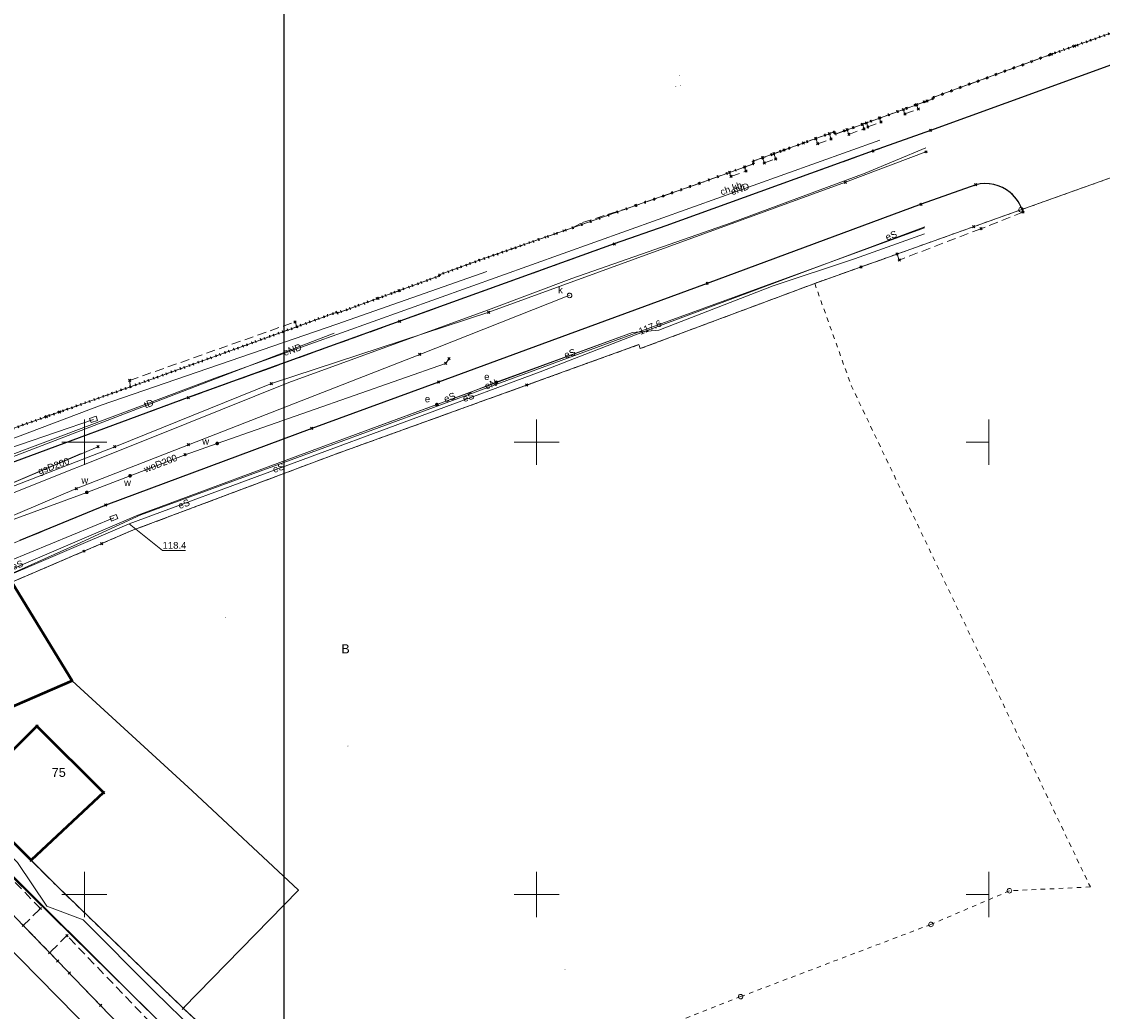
# Model space of a CAD drawing. Extents: x 6472695 to 6473494, y 5822279 to 5823456.
# Tile 43 of 51: x 6473093 to 6473213, y 5822637 to 5822746. Entities that reach past the tile are written whole.
import ezdxf
from ezdxf.enums import TextEntityAlignment as Align

# ---------------------------------------------------------------- set-up
doc = ezdxf.new("R2010")
doc.units = 0
for name, pattern in [('KROPK2', [1, 0.05, -0.95]), ('PRZER1-1', [1, 0.5, -0.5]), ('PRZER2-1', [1.5, 1, -0.5]), ('PRZER3-1', [2, 1.5, -0.5])]:
    doc.linetypes.add(name, pattern=pattern)
doc.layers.get('0').update_dxf_attribs({"linetype": 'CONTINUOUS'})
for name, color, linetype, lineweight in [('EGBU', 7, 'CONTINUOUS', 50), ('EGDE', 7, 'CONTINUOUS', 18), ('EGDE_O', 7, 'CONTINUOUS', 18), ('EGPG', 7, 'CONTINUOUS', 18), ('GESJAE', 7, 'CONTINUOUS', 50), ('GSPPRB', 7, 'CONTINUOUS', 18), ('GUPPRZ_O', 7, 'CONTINUOUS', 18), ('OTKC', 7, 'CONTINUOUS', 18), ('OTKC_O', 7, 'CONTINUOUS', 18), ('OTKJ', 7, 'CONTINUOUS', 18), ('OTKK', 7, 'CONTINUOUS', 25), ('Ramka sekcyjna', 7, 'CONTINUOUS', 18), ('SUPW', 7, 'CONTINUOUS', 18), ('SUPW_O', 7, 'CONTINUOUS', 18)]:
    doc.layers.add(name, color=color, linetype=linetype, lineweight=lineweight)
for name, color, linetype, lineweight, true_color in [('EGUG', 7, 'CONTINUOUS', 18, 0x008000), ('EGUG_O', 7, 'CONTINUOUS', 18, 0x008000), ('SUEP', 1, 'CONTINUOUS', 18, 0xff0000), ('SUEP_O', 1, 'CONTINUOUS', 18, 0xff0000), ('SUEU', 1, 'CONTINUOUS', 18, 0xff0000), ('SUEU_O', 1, 'CONTINUOUS', 18, 0xff0000), ('SUGP', 7, 'CONTINUOUS', 18, 0xbfbf00), ('SUGP_O', 7, 'CONTINUOUS', 18, 0xbfbf00), ('SUKP', 7, 'CONTINUOUS', 18, 0x803300), ('SUTP', 7, 'CONTINUOUS', 18, 0xff9100), ('SUTP_O', 7, 'CONTINUOUS', 18, 0xff9100), ('SUWP', 5, 'CONTINUOUS', 18, 0x0000ff), ('SUWP_O', 5, 'CONTINUOUS', 18, 0x0000ff), ('SUWW', 5, 'CONTINUOUS', 18, 0x0000ff), ('SUWW_O', 5, 'CONTINUOUS', 18, 0x0000ff)]:
    doc.layers.add(name, color=color, linetype=linetype, lineweight=lineweight, true_color=true_color)
doc.styles.add('Arial', font='Arial')

# ---------------------------------------------------------------- blocks, each defined once
blk = doc.blocks.new('D_GSPPRB0')
at = {"color": 0, "lineweight": 18}
for points in [[(-0.12726, -0.12726), (0.12726, 0.12726)], [(-0.12726, 0.12726), (0.12726, -0.12726)]]:
    blk.add_lwpolyline(points, dxfattribs=at)
blk = doc.blocks.new('D_GEPPGD1_2')
blk.add_hatch(color=0).paths.add_polyline_path([(0, -0.045), (0.013906, -0.042798), (0.02645, -0.036406), (0.036406, -0.02645), (0.042798, -0.013906), (0.045, 0), (0.042798, 0.013906), (0.036406, 0.02645), (0.02645, 0.036406), (0.013906, 0.042798), (0, 0.045), (-0.013906, 0.042798), (-0.02645, 0.036406), (-0.036406, 0.02645), (-0.042798, 0.013906), (-0.045, 0), (-0.042798, -0.013906), (-0.036406, -0.02645), (-0.02645, -0.036406), (-0.013906, -0.042798)])
blk = doc.blocks.new('D_GUPWZA1')
blk.add_hatch(color=0).paths.add_polyline_path([(-0.2, 0), (-0.193185, -0.051764), (-0.173205, -0.1), (-0.141421, -0.141421), (-0.1, -0.173205), (-0.051764, -0.193185), (0, -0.2), (0.051764, -0.193185), (0.1, -0.173205), (0.141421, -0.141421), (0.173205, -0.1), (0.193185, -0.051764), (0.2, 0), (0.193185, 0.051764), (0.173205, 0.1), (0.141421, 0.141421), (0.1, 0.173205), (0.051764, 0.193185), (0, 0.2), (-0.051764, 0.193185), (-0.1, 0.173205), (-0.141421, 0.141421), (-0.173205, 0.1), (-0.193185, 0.051764)])
blk = doc.blocks.new('D_GUPIWZ1_3')
at = {"color": 0}
blk.add_lwpolyline([(0.375, -0.25), (-0.375, -0.25), (-0.375, 0.25), (0.375, 0.25)], close=True, dxfattribs=at)
blk = doc.blocks.new('D_GEPPGD1_1')
at = {"color": 0}
blk.add_lwpolyline([(0, 0.25), (0.077254, 0.237764), (0.146946, 0.202254), (0.202254, 0.146946), (0.237764, 0.077254), (0.25, 0), (0.237764, -0.077254), (0.202254, -0.146946), (0.146946, -0.202254), (0.077254, -0.237764), (0, -0.25), (-0.077254, -0.237764), (-0.146946, -0.202254), (-0.202254, -0.146946), (-0.237764, -0.077254), (-0.25, 0), (-0.237764, 0.077254), (-0.202254, 0.146946), (-0.146946, 0.202254), (-0.077254, 0.237764)], close=True, dxfattribs=at)
blk = doc.blocks.new('D_GUPIWZ1_1')
at = {"color": 0}
blk.add_lwpolyline([(0, 0.25), (0.064705, 0.241481), (0.125, 0.216506), (0.176777, 0.176777), (0.216506, 0.125), (0.241481, 0.064705), (0.25, 0), (0.241481, -0.064705), (0.216506, -0.125), (0.176777, -0.176777), (0.125, -0.216506), (0.064705, -0.241481), (0, -0.25), (-0.064705, -0.241481), (-0.125, -0.216506), (-0.176777, -0.176777), (-0.216506, -0.125), (-0.241481, -0.064705), (-0.25, 0), (-0.241481, 0.064705), (-0.216506, 0.125), (-0.176777, 0.176777), (-0.125, 0.216506), (-0.064705, 0.241481)], close=True, dxfattribs=at)
blk = doc.blocks.new('D_GUPEUT1')
blk.add_hatch(color=0).paths.add_polyline_path([(-0.2, 0), (-0.193185, -0.051764), (-0.173205, -0.1), (-0.141421, -0.141421), (-0.1, -0.173205), (-0.051764, -0.193185), (0, -0.2), (0.051764, -0.193185), (0.1, -0.173205), (0.141421, -0.141421), (0.173205, -0.1), (0.193185, -0.051764), (0.2, 0), (0.193185, 0.051764), (0.173205, 0.1), (0.141421, 0.141421), (0.1, 0.173205), (0.051764, 0.193185), (0, 0.2), (-0.051764, 0.193185), (-0.1, 0.173205), (-0.141421, 0.141421), (-0.173205, 0.1), (-0.193185, 0.051764)])

msp = doc.modelspace()

# ---------------------------------------------------------------- linework, layer by layer
at = {"color": 255}
msp.add_lwpolyline([(6472822.06, 5822771.79), (6473122.06, 5822771.79), (6473122.06, 5822561.79), (6472822.06, 5822561.79)], close=True, dxfattribs=at)
at = {"layer": 'EGBU', "linetype": 'Continuous', "lineweight": 50}
msp.add_lwpolyline([(6473091.99, 5822684.53), (6473098.66, 5822673.63), (6473086.97, 5822668.57), (6473088.95, 5822666.48), (6473090.18, 5822667.83), (6473092.16, 5822666.02), (6473094.75, 5822668.61), (6473102.13, 5822661.26), (6473094.12, 5822653.77), (6473074.09, 5822673.89), (6473074.63, 5822677.02)], close=True, dxfattribs=at)
at = {"layer": 'EGDE', "linetype": 'Continuous', "lineweight": 18}
for points in [[(6473085.72, 5822699.25), (6473105.09, 5822706.12), (6473123.49, 5822712.77), (6473127.91, 5822714.38), (6473127.96, 5822714.27), (6473139.26, 5822718.38), (6473139.22, 5822718.49), (6473143.66, 5822720.11), (6473150.21, 5822722.4), (6473153.97, 5822723.71), (6473160.94, 5822726.15), (6473168.03, 5822728.63), (6473174, 5822730.79), (6473173.91, 5822731.05), (6473182.93, 5822734.32), (6473183.02, 5822734.06), (6473188.92, 5822736.2), (6473193.82, 5822737.97), (6473193.78, 5822738.09), (6473206.79, 5822742.85), (6473214.27, 5822745.5)], [(6473221.98, 5822732.27), (6473203.54, 5822725.69), (6473180.74, 5822717.55), (6473161.44, 5822710.34), (6473161.29, 5822710.78), (6473127.75, 5822698.67), (6473105.26, 5822690.23), (6473091.99, 5822684.53)], [(6473074.04, 5822673.75), (6473096.95, 5822650.93), (6473110.94, 5822637.41), (6473128.59, 5822621.16), (6473158.6, 5822598.66), (6473158.5, 5822598.53), (6473193.98, 5822571.95), (6473205.22, 5822563.51), (6473211.68, 5822558.68), (6473213.73, 5822557.1)]]:
    msp.add_lwpolyline(points, dxfattribs=at)
msp.add_lwpolyline([(6473110.94, 5822637.41), (6473096.95, 5822650.93), (6473074.04, 5822673.75), (6473070.66, 5822677.14), (6473090.63, 5822686.81), (6473091.99, 5822684.53), (6473098.66, 5822673.63), (6473111.92, 5822661.44), (6473123.68, 5822650.45)], close=True, dxfattribs=at)
at = {"layer": 'EGUG', "linetype": 'PRZER1-1', "lineweight": 18}
for points in [[(6473085.72, 5822699.25), (6473095.78, 5822702.82), (6473097.26, 5822703.34), (6473105.09, 5822706.12), (6473123.49, 5822712.77), (6473127.91, 5822714.38), (6473127.96, 5822714.27), (6473132.46, 5822715.9), (6473134.77, 5822716.75), (6473139.26, 5822718.38), (6473139.22, 5822718.49), (6473143.66, 5822720.11), (6473150.21, 5822722.4), (6473153.97, 5822723.71), (6473160.94, 5822726.15), (6473168.03, 5822728.63), (6473174, 5822730.79), (6473173.91, 5822731.05), (6473177.36, 5822732.3), (6473179.48, 5822733.07), (6473182.93, 5822734.32), (6473183.02, 5822734.06), (6473188.92, 5822736.2), (6473193.82, 5822737.97), (6473193.78, 5822738.09), (6473206.79, 5822742.85), (6473206.93, 5822742.9), (6473209.48, 5822743.8), (6473214.27, 5822745.5)], [(6473221.98, 5822732.27), (6473203.54, 5822725.69), (6473198.3, 5822723.82), (6473180.74, 5822717.55), (6473161.44, 5822710.34), (6473161.29, 5822710.78), (6473127.75, 5822698.67), (6473105.26, 5822690.23), (6473091.99, 5822684.53), (6473074.63, 5822677.02), (6473074.09, 5822673.89), (6473074.04, 5822673.75), (6473096.95, 5822650.93), (6473110.94, 5822637.41), (6473128.59, 5822621.16), (6473158.6, 5822598.66), (6473158.5, 5822598.53), (6473193.98, 5822571.95), (6473205.22, 5822563.51), (6473211.68, 5822558.68), (6473213.73, 5822557.1)]]:
    msp.add_lwpolyline(points, dxfattribs=at)
msp.add_lwpolyline([(6473091.99, 5822684.53), (6473105.26, 5822690.23), (6473127.75, 5822698.67), (6473161.29, 5822710.78), (6473161.44, 5822710.34), (6473180.74, 5822717.55), (6473184.77, 5822706.27), (6473211.21, 5822650.82), (6473202.27, 5822650.4), (6473193.58, 5822646.68), (6473172.55, 5822638.7), (6473162.01, 5822634.57), (6473160.54, 5822633.99), (6473145.56, 5822628.11), (6473143.67, 5822627.26), (6473128.59, 5822621.16), (6473110.94, 5822637.41), (6473096.95, 5822650.93), (6473074.04, 5822673.75), (6473074.09, 5822673.89), (6473074.63, 5822677.02)], close=True, dxfattribs=at)
at = {"layer": 'GESJAE', "linetype": 'KROPK2', "lineweight": 50, "elevation": 10.22}
for points in [[(6473085.72, 5822699.25), (6473105.09, 5822706.12), (6473123.49, 5822712.77), (6473127.91, 5822714.38), (6473127.96, 5822714.27), (6473139.26, 5822718.38), (6473139.22, 5822718.49), (6473143.66, 5822720.11), (6473150.21, 5822722.4), (6473153.97, 5822723.71), (6473160.94, 5822726.15), (6473168.03, 5822728.63), (6473174, 5822730.79), (6473173.91, 5822731.05), (6473182.93, 5822734.32), (6473183.02, 5822734.06), (6473188.92, 5822736.2), (6473193.82, 5822737.97), (6473193.78, 5822738.09), (6473206.79, 5822742.85), (6473214.27, 5822745.5)], [(6473214.27, 5822745.5), (6473206.79, 5822742.85), (6473193.78, 5822738.09), (6473193.82, 5822737.97), (6473188.92, 5822736.2), (6473183.02, 5822734.06), (6473182.93, 5822734.32), (6473173.91, 5822731.05), (6473174, 5822730.79), (6473168.03, 5822728.63), (6473160.94, 5822726.15), (6473153.97, 5822723.71), (6473150.21, 5822722.4), (6473143.66, 5822720.11), (6473139.22, 5822718.49), (6473139.26, 5822718.38), (6473127.96, 5822714.27), (6473127.91, 5822714.38), (6473123.49, 5822712.77), (6473105.09, 5822706.12), (6473085.72, 5822699.25)]]:
    msp.add_lwpolyline(points, dxfattribs=at)
at = {"layer": 'GUPPRZ_O', "linetype": 'Continuous', "lineweight": 13, "elevation": 10.8, "flags": 128}
msp.add_lwpolyline([(6473104.94, 5822690.96), (6473108.65, 5822688.04), (6473111.17, 5822688.04)], dxfattribs=at)
at = {"layer": 'OTKC', "linetype": 'PRZER2-1', "lineweight": 18, "elevation": 10.18}
for points in [[(6473085.72, 5822699.25), (6473095.78, 5822702.82), (6473097.26, 5822703.34), (6473105.09, 5822706.12), (6473105, 5822706.82), (6473123.3, 5822713.3), (6473123.49, 5822712.77), (6473127.91, 5822714.38), (6473127.96, 5822714.27), (6473132.46, 5822715.9), (6473134.77, 5822716.75), (6473139.26, 5822718.38), (6473139.22, 5822718.49), (6473143.66, 5822720.11), (6473150.21, 5822722.4), (6473153.97, 5822723.71), (6473155.08, 5822724.29), (6473160.94, 5822726.15), (6473168.03, 5822728.63), (6473171.32, 5822729.83), (6473171.48, 5822729.38), (6473173.14, 5822729.98), (6473172.98, 5822730.42), (6473174, 5822730.79), (6473173.91, 5822731.05), (6473174.97, 5822731.44), (6473175.18, 5822730.87), (6473176.43, 5822731.32), (6473176.22, 5822731.89), (6473177.36, 5822732.3), (6473179.48, 5822733.07), (6473180.86, 5822733.57), (6473181.07, 5822732.99), (6473182.55, 5822733.53), (6473182.34, 5822734.11), (6473182.93, 5822734.32), (6473183.02, 5822734.06), (6473184.32, 5822734.54), (6473184.51, 5822734.03), (6473186.2, 5822734.64), (6473186.01, 5822735.15), (6473186.45, 5822735.3), (6473186.61, 5822734.86), (6473188.06, 5822735.39), (6473187.89, 5822735.83), (6473188.92, 5822736.2), (6473190.53, 5822736.78), (6473190.71, 5822736.29), (6473192.18, 5822736.82), (6473192, 5822737.31), (6473193.15, 5822737.73), (6473193.82, 5822737.97), (6473193.78, 5822738.09), (6473206.79, 5822742.85), (6473206.93, 5822742.9), (6473209.48, 5822743.8), (6473214.27, 5822745.5)], [(6473218.11, 5822743.37), (6473193.54, 5822734.47), (6473187.2, 5822732.2), (6473164.28, 5822723.93), (6473158.58, 5822721.92), (6473134.87, 5822713.37), (6473127.1, 5822710.56), (6473111.49, 5822704.93), (6473090.31, 5822697.14)], [(6473074.04, 5822673.75), (6473096.95, 5822650.93), (6473110.94, 5822637.41), (6473128.59, 5822621.16), (6473158.6, 5822598.66), (6473158.5, 5822598.53), (6473193.98, 5822571.95), (6473197.13, 5822569.53), (6473222.06, 5822550.55)], [(6473108.36, 5822634.73), (6473098.07, 5822645.45), (6473096.17, 5822643.54), (6473093.25, 5822646.57), (6473095.14, 5822648.44), (6473078.83, 5822665.32)]]:
    msp.add_lwpolyline(points, dxfattribs=at)
msp.add_lwpolyline([(6473092.88, 5822689.11), (6473102.37, 5822693.04), (6473125.14, 5822701.52), (6473139.15, 5822706.65), (6473150.57, 5822710.84), (6473168.85, 5822717.56), (6473192.5, 5822726.31), (6473198.54, 5822728.46, -0.108992), (6473200.37, 5822728.53, -0.283916), (6473203.76, 5822725.43), (6473199.11, 5822723.6), (6473190.08, 5822720.14), (6473189.84, 5822720.79), (6473185.84, 5822719.37), (6473180.74, 5822717.55), (6473179.96, 5822717.25), (6473177.26, 5822716.25), (6473161.44, 5822710.34), (6473161.29, 5822710.8), (6473152.16, 5822707.49), (6473148.91, 5822706.31), (6473127.75, 5822698.67), (6473121.07, 5822696.16), (6473118.71, 5822695.28), (6473105.26, 5822690.23), (6473101.91, 5822688.79), (6473099.96, 5822687.95), (6473091.99, 5822684.53)], format="xyb", dxfattribs=at)
at = {"layer": 'OTKJ', "linetype": 'PRZER3-1', "lineweight": 18, "elevation": 10.18}
for points in [[(6473193.54, 5822734.47), (6473187.2, 5822732.2), (6473164.28, 5822723.93), (6473158.58, 5822721.92), (6473134.87, 5822713.37), (6473127.1, 5822710.56), (6473111.49, 5822704.93), (6473090.31, 5822697.14), (6473081.17, 5822693.6), (6473066.15, 5822687.82, 0.039534), (6473051.21, 5822680.87), (6473049.66, 5822680.27, -0.272908), (6473045.27, 5822681.6, -0.062837), (6473042.32, 5822687.81)], [(6473068.76, 5822678.1, -0.135876), (6473070.64, 5822679.62), (6473078.88, 5822683.13), (6473079.68, 5822683.48), (6473084.27, 5822685.52), (6473092.88, 5822689.11), (6473102.37, 5822693.04), (6473125.14, 5822701.52), (6473139.15, 5822706.65), (6473150.57, 5822710.84), (6473168.85, 5822717.56), (6473192.5, 5822726.31)]]:
    msp.add_lwpolyline(points, format="xyb", dxfattribs=at)
msp.add_lwpolyline([(6473091.21, 5822648.66), (6473093.25, 5822646.57), (6473096.17, 5822643.54), (6473097.06, 5822642.63), (6473098.33, 5822641.31), (6473101.79, 5822637.72), (6473103.08, 5822636.38), (6473109.65, 5822629.56), (6473115.68, 5822623.31), (6473123.72, 5822615.48), (6473129.04, 5822611.17), (6473131.83, 5822609.09), (6473133.3, 5822607.97), (6473136.88, 5822605.27), (6473138.39, 5822604.14), (6473140.69, 5822602.41), (6473142.18, 5822601.29), (6473145.91, 5822598.49), (6473147.4, 5822597.37), (6473164.85, 5822584.26), (6473168.91, 5822581.22), (6473164.26, 5822575)], dxfattribs=at)
at = {"layer": 'OTKK', "linetype": 'Continuous', "lineweight": 25, "elevation": 10.18}
for points in [[(6473218.11, 5822743.37), (6473193.54, 5822734.47), (6473187.2, 5822732.2), (6473164.28, 5822723.93), (6473158.58, 5822721.92), (6473134.87, 5822713.37), (6473127.1, 5822710.56), (6473111.49, 5822704.93), (6473090.31, 5822697.14), (6473081.17, 5822693.6), (6473066.15, 5822687.82, 0.039534), (6473051.21, 5822680.87), (6473049.66, 5822680.27, -0.272908), (6473045.27, 5822681.6, -0.062837), (6473042.32, 5822687.81)], [(6473203.76, 5822725.43, 0.15126), (6473202.35, 5822727.59, 0.243722), (6473198.54, 5822728.46), (6473192.5, 5822726.31), (6473168.85, 5822717.56), (6473150.57, 5822710.84), (6473139.15, 5822706.65), (6473125.14, 5822701.52), (6473102.37, 5822693.04), (6473092.88, 5822689.11)]]:
    msp.add_lwpolyline(points, format="xyb", dxfattribs=at)
msp.add_lwpolyline([(6473089.93, 5822650.01), (6473093.25, 5822646.57), (6473097.06, 5822642.63), (6473101.79, 5822637.72), (6473109.65, 5822629.56), (6473115.68, 5822623.31), (6473123.72, 5822615.48), (6473129.04, 5822611.17), (6473131.83, 5822609.09), (6473136.88, 5822605.27), (6473142.18, 5822601.29), (6473147.4, 5822597.37), (6473164.85, 5822584.26), (6473179.55, 5822573.24), (6473183.55, 5822570.25), (6473189.76, 5822565.57), (6473194.19, 5822562.26), (6473195.74, 5822561.1), (6473196.85, 5822560.3), (6473199.53, 5822558.27), (6473201.15, 5822557.05), (6473205.23, 5822553.99), (6473206.7, 5822552.9), (6473213.74, 5822547.63)], dxfattribs=at)
at = {"layer": 'Ramka sekcyjna', "linetype": 'Continuous', "lineweight": 18, "elevation": 100, "flags": 128}
for points in [[(6473100, 5822697.5), (6473100, 5822702.5)], [(6473150, 5822697.5), (6473150, 5822702.5)], [(6473102.5, 5822700), (6473097.5, 5822700)], [(6473152.5, 5822700), (6473147.5, 5822700)], [(6473100, 5822647.5), (6473100, 5822652.5)], [(6473150, 5822647.5), (6473150, 5822652.5)], [(6473102.5, 5822650), (6473097.5, 5822650)], [(6473152.5, 5822650), (6473147.5, 5822650)]]:
    msp.add_lwpolyline(points, dxfattribs=at)
at = {"layer": 'Ramka sekcyjna', "color": 7, "linetype": 'Continuous', "lineweight": 18, "elevation": 100, "flags": 128}
for points in [[(6473200, 5822697.5), (6473200, 5822702.5)], [(6473200, 5822700), (6473197.5, 5822700)], [(6473200, 5822647.5), (6473200, 5822652.5)], [(6473200, 5822650), (6473197.5, 5822650)]]:
    msp.add_lwpolyline(points, dxfattribs=at)
at = {"layer": 'SUEP', "linetype": 'Continuous', "lineweight": 18, "elevation": 10.14}
for points in [[(6473187.92, 5822733.39), (6473114.42, 5822707.09), (6473071.25, 5822690.84), (6473053.96, 5822684.29), (6473045.45, 5822682.86), (6473035.72, 5822677.44), (6473034.59, 5822672.79), (6473000.39, 5822652.87), (6473000.62, 5822652.48)], [(6472993.91, 5822632.3), (6472998.81, 5822635.41), (6473057.64, 5822670.07), (6473099.2, 5822688.72), (6473106.24, 5822691.96), (6473126.6, 5822699.4), (6473162.64, 5822712.67), (6473192.89, 5822723.71)], [(6473073.73, 5822677.64), (6473104.94, 5822690.96), (6473138.03, 5822703.21), (6473150.39, 5822707.78), (6473160.92, 5822711.85), (6473192.9, 5822723.79)], [(6473070.83, 5822671.07), (6473071.52, 5822673.01), (6473073.14, 5822674.64), (6473074.02, 5822678.45), (6473076.37, 5822679.19), (6473091.47, 5822685.72), (6473105.9, 5822691.92), (6473127.19, 5822699.83), (6473160.61, 5822712.13), (6473163.49, 5822712.38), (6473176.15, 5822717.28), (6473185.15, 5822720.28), (6473192.88, 5822723.05)], [(6473022.21, 5822589.63), (6473023.71, 5822591.22), (6473023.59, 5822592.13), (6473023.1, 5822592.5), (6473020.95, 5822593.21), (6473018.17, 5822595.68), (6473013.21, 5822601), (6472998.49, 5822623.31), (6472996.76, 5822625.17), (6472993.94, 5822627.32), (6472993.81, 5822630.12), (6472994.34, 5822631.85), (6472997.48, 5822633.78), (6473013.98, 5822644.04), (6473035.17, 5822656.76), (6473052.97, 5822667.28), (6473067.93, 5822673.58), (6473073.73, 5822677.64), (6473104.94, 5822690.96), (6473138.03, 5822703.21), (6473150.39, 5822707.78), (6473160.92, 5822711.85)], [(6473070.66, 5822671.02), (6473071.52, 5822673.01), (6473073.14, 5822674.64), (6473074.02, 5822678.45), (6473076.37, 5822679.19), (6473091.47, 5822685.72), (6473105.9, 5822691.92), (6473127.19, 5822699.83), (6473138.97, 5822704.16), (6473142.26, 5822705.36), (6473145.53, 5822706.62), (6473160.61, 5822712.13)]]:
    msp.add_lwpolyline(points, dxfattribs=at)
at = {"layer": 'SUGP', "linetype": 'Continuous', "lineweight": 18, "elevation": 10.14}
for points in [[(6473057.07, 5822679.28), (6473058.24, 5822680), (6473059.32, 5822680.71), (6473063.86, 5822683.25), (6473067.9, 5822684.75), (6473090.53, 5822693.76), (6473107.57, 5822700.54), (6473122.59, 5822706.58), (6473144.97, 5822714.73), (6473153.88, 5822718.09), (6473171.49, 5822724.25), (6473186.31, 5822729.74), (6473193.04, 5822732.54)], [(6473076.9, 5822689.99), (6473091.25, 5822695.14), (6473101.5, 5822699.49)], [(6473099.65, 5822698.73), (6473091.66, 5822695.32), (6473076.07, 5822688.55), (6473065.07, 5822683.99), (6473060.76, 5822682.15)], [(6473113.31, 5822631.18), (6473111.39, 5822632.9), (6473089.91, 5822653.98), (6473075.51, 5822667.83), (6473060.1, 5822682.12)], [(6473155.28, 5822597.19), (6473149.6, 5822600.59), (6473139.7, 5822608.17), (6473126.76, 5822617.84), (6473106.17, 5822638.02), (6473090.05, 5822654.03), (6473076.01, 5822667.59), (6473068.23, 5822675.56), (6473060.76, 5822682.15)], [(6473057.07, 5822679.28), (6473063.76, 5822672.69), (6473073.92, 5822662.16), (6473086.46, 5822649.39), (6473099.16, 5822636.49), (6473105.46, 5822630.27), (6473112.14, 5822623.67), (6473117.55, 5822618.33), (6473126.71, 5822610.8)]]:
    msp.add_lwpolyline(points, dxfattribs=at)
at = {"layer": 'SUKP', "linetype": 'Continuous', "lineweight": 18, "elevation": 10.14}
msp.add_lwpolyline([(6473153.64, 5822716.22), (6473153.2, 5822716.08), (6473137.08, 5822709.7), (6473111.51, 5822699.71), (6473099.12, 5822694.87), (6473065.95, 5822680.78)], dxfattribs=at)
at = {"layer": 'SUTP', "linetype": 'Continuous', "lineweight": 18, "elevation": 10.14}
for points in [[(6473144.51, 5822718.87), (6473127.91, 5822713.06), (6473101.87, 5822704.1), (6473088.47, 5822699.03), (6473062.68, 5822688.4), (6473047.83, 5822682.08), (6473027.42, 5822669.58), (6473012.13, 5822660.06), (6473000.25, 5822652.96), (6472990.66, 5822647), (6472975.11, 5822641.88), (6472974.82, 5822639.89)], [(6473127.62, 5822712.04), (6473086.67, 5822696.31), (6473079.15, 5822693.23), (6473072.82, 5822690.62), (6473060.35, 5822685.54), (6473049.2, 5822680.98), (6473035.57, 5822672.83), (6473032.25, 5822670.87), (6473021.9, 5822664.62), (6473011.46, 5822658.56), (6473005.78, 5822655.22), (6472991.72, 5822646.91), (6472979.34, 5822642.85), (6472975.52, 5822641.5), (6472974.82, 5822639.89)], [(6473045.45, 5822684.3), (6473088.71, 5822698.3), (6473101.02, 5822702.52)], [(6473103.26, 5822691.64), (6473089.3, 5822685.87), (6473070.06, 5822677.41)], [(6473121.13, 5822626.21), (6473107.77, 5822639.27), (6473099.85, 5822647.18), (6473095.86, 5822648.71), (6473092.59, 5822653.51), (6473080.25, 5822665.59), (6473075.78, 5822670), (6473070.37, 5822676.88), (6473070.06, 5822677.41)]]:
    msp.add_lwpolyline(points, dxfattribs=at)
at = {"layer": 'SUWP', "linetype": 'Continuous', "lineweight": 18, "elevation": 10.14}
for points in [[(6473046.39, 5822675.38), (6473053.77, 5822679.83), (6473058.35, 5822682.07), (6473069.81, 5822686.47), (6473103.36, 5822699.49), (6473120.67, 5822706.47), (6473144.71, 5822714.37), (6473184.13, 5822728.73), (6473193.03, 5822732.1)], [(6473140.32, 5822709.22), (6473139.93, 5822708.7), (6473114.69, 5822699.86), (6473111.14, 5822698.61), (6473105.05, 5822696.28), (6473100.27, 5822694.45), (6473080.87, 5822687.32), (6473065.66, 5822681.32), (6473050.32, 5822673.1), (6473032.17, 5822663.29), (6473009.45, 5822650.96), (6472999.14, 5822645.55), (6472998.41, 5822644), (6472989.87, 5822638.93), (6472984.83, 5822636.15), (6472966.44, 5822628.15), (6472940.07, 5822617.97), (6472918.65, 5822610.34), (6472899.75, 5822603.67), (6472872.49, 5822601.19), (6472854.02, 5822600.52), (6472849.72, 5822600.36), (6472833.97, 5822600.94), (6472817.87, 5822601.44)]]:
    msp.add_lwpolyline(points, dxfattribs=at)

# ---------------------------------------------------------------- block references
at = {"layer": 'EGPG', "color": 7, "linetype": 'Continuous', "lineweight": 18}
for name, p in [('D_GEPPGD1_2', (6473206.79, 5822742.85)), ('D_GEPPGD1_2', (6473193.78, 5822738.09)), ('D_GEPPGD1_2', (6473193.82, 5822737.97)), ('D_GEPPGD1_2', (6473188.92, 5822736.2)), ('D_GEPPGD1_1', (6473203.54, 5822725.69)), ('D_GEPPGD1_1', (6473202.27, 5822650.4)), ('D_GEPPGD1_2', (6473211.21, 5822650.82)), ('D_GEPPGD1_1', (6473193.58, 5822646.68))]:
    msp.add_blockref(name, p, dxfattribs=at)
at = {"layer": 'EGPG', "linetype": 'Continuous', "lineweight": 18}
for name, p in [('D_GEPPGD1_2', (6473165.77, 5822740.57)), ('D_GEPPGD1_2', (6473165.39, 5822739.32)), ('D_GEPPGD1_2', (6473165.92, 5822739.43)), ('D_GEPPGD1_2', (6473182.93, 5822734.32)), ('D_GEPPGD1_2', (6473183.02, 5822734.06)), ('D_GEPPGD1_2', (6473173.91, 5822731.05)), ('D_GEPPGD1_2', (6473174, 5822730.79)), ('D_GEPPGD1_2', (6473168.03, 5822728.63)), ('D_GEPPGD1_2', (6473160.94, 5822726.15)), ('D_GEPPGD1_2', (6473153.97, 5822723.71)), ('D_GEPPGD1_2', (6473150.21, 5822722.4)), ('D_GEPPGD1_2', (6473143.66, 5822720.11)), ('D_GEPPGD1_2', (6473139.22, 5822718.49)), ('D_GEPPGD1_2', (6473139.26, 5822718.38)), ('D_GEPPGD1_2', (6473180.74, 5822717.55)), ('D_GEPPGD1_2', (6473127.91, 5822714.38)), ('D_GEPPGD1_2', (6473127.96, 5822714.27)), ('D_GEPPGD1_2', (6473123.49, 5822712.77)), ('D_GEPPGD1_2', (6473161.29, 5822710.78)), ('D_GEPPGD1_2', (6473161.44, 5822710.34)), ('D_GEPPGD1_2', (6473105.09, 5822706.12)), ('D_GEPPGD1_2', (6473184.77, 5822706.27)), ('D_GEPPGD1_2', (6473127.75, 5822698.67)), ('D_GEPPGD1_2', (6473105.26, 5822690.23)), ('D_GEPPGD1_2', (6473115.61, 5822680.59)), ('D_GEPPGD1_2', (6473098.66, 5822673.63)), ('D_GEPPGD1_2', (6473129.13, 5822666.4)), ('D_GEPPGD1_2', (6473111.92, 5822661.44)), ('D_GEPPGD1_2', (6473096.95, 5822650.93)), ('D_GEPPGD1_2', (6473123.68, 5822650.45)), ('D_GEPPGD1_2', (6473153.13, 5822641.69)), ('D_GEPPGD1_1', (6473172.55, 5822638.7)), ('D_GEPPGD1_2', (6473110.94, 5822637.41))]:
    msp.add_blockref(name, p, dxfattribs=at)
at = {"layer": 'GSPPRB', "color": 7, "linetype": 'Continuous', "lineweight": 18}
for p in [(6473209.48, 5822743.8, 10.28), (6473206.93, 5822742.9, 10.28), (6473193.15, 5822737.73, 10.28), (6473190.53, 5822736.78, 10.28), (6473192, 5822737.31, 10.28), (6473192.18, 5822736.82, 10.28), (6473188.06, 5822735.39, 10.28), (6473190.71, 5822736.29, 10.28), (6473193.54, 5822734.47, 10.28), (6473193.03, 5822732.1, 10.28), (6473198.54, 5822728.46, 10.28), (6473192.5, 5822726.31, 10.28), (6473203.76, 5822725.43, 10.28), (6473198.3, 5822723.82, 10.28), (6473199.11, 5822723.6, 10.28), (6473189.84, 5822720.79, 10.28), (6473190.08, 5822720.14, 10.28)]:
    msp.add_blockref('D_GSPPRB0', p, dxfattribs=at)
at = {"layer": 'GSPPRB', "linetype": 'Continuous', "lineweight": 18}
for p in [(6473186.01, 5822735.15, 10.28), (6473186.45, 5822735.3, 10.28), (6473187.89, 5822735.83, 10.28), (6473182.34, 5822734.11, 10.28), (6473184.32, 5822734.54, 10.28), (6473184.51, 5822734.03, 10.28), (6473186.2, 5822734.64, 10.28), (6473186.61, 5822734.86, 10.28), (6473179.48, 5822733.07, 10.28), (6473180.86, 5822733.57, 10.28), (6473181.07, 5822732.99, 10.28), (6473182.55, 5822733.53, 10.28), (6473176.22, 5822731.89, 10.28), (6473177.36, 5822732.3, 10.28), (6473187.2, 5822732.2, 10.28), (6473172.98, 5822730.42, 10.28), (6473174.97, 5822731.44, 10.28), (6473175.18, 5822730.87, 10.28), (6473176.43, 5822731.32, 10.28), (6473171.32, 5822729.83, 10.28), (6473171.48, 5822729.38, 10.28), (6473173.14, 5822729.98, 10.28), (6473184.13, 5822728.73, 10.28), (6473158.58, 5822721.92, 10.28), (6473185.84, 5822719.37, 10.28), (6473168.85, 5822717.56, 10.28), (6473134.77, 5822716.75, 10.28), (6473132.46, 5822715.9, 10.28), (6473144.71, 5822714.37, 10.28), (6473123.3, 5822713.3, 10.28), (6473134.87, 5822713.37, 10.28), (6473137.08, 5822709.7, 10.28), (6473140.32, 5822709.22, 10.28), (6473139.93, 5822708.7, 10.28), (6473105, 5822706.82, 10.28), (6473120.67, 5822706.47, 10.28), (6473139.15, 5822706.65, 10.28), (6473148.91, 5822706.31, 10.28), (6473111.49, 5822704.93, 10.28), (6473097.26, 5822703.34, 10.28), (6473095.78, 5822702.82, 10.28), (6473125.14, 5822701.52, 10.28), (6473101.5, 5822699.49, 10.28), (6473103.36, 5822699.49, 10.28), (6473111.51, 5822699.71, 10.28), (6473111.14, 5822698.61, 10.28), (6473099.12, 5822694.87, 10.28), (6473102.37, 5822693.04, 10.28), (6473101.91, 5822688.79, 10.28), (6473099.96, 5822687.95, 10.28), (6473094.75, 5822668.61, 10.28), (6473102.13, 5822661.26, 10.28), (6473094.12, 5822653.77, 10.28), (6473095.14, 5822648.44, 10.28), (6473093.25, 5822646.57, 10.28), (6473098.07, 5822645.45, 10.28), (6473096.17, 5822643.54, 10.28), (6473097.06, 5822642.63, 10.28), (6473098.33, 5822641.31, 10.28), (6473101.79, 5822637.72, 10.28), (6473110.94, 5822637.41, 10.28)]:
    msp.add_blockref('D_GSPPRB0', p, dxfattribs=at)
at = {"layer": 'SUEU', "linetype": 'Continuous', "lineweight": 18}
for p in [(6473145.53, 5822706.62, 10.16), (6473138.97, 5822704.16, 10.16)]:
    msp.add_blockref('D_GUPEUT1', p, dxfattribs=at)
at = {"layer": 'SUPW', "linetype": 'Continuous', "lineweight": 18}
msp.add_blockref('D_GUPIWZ1_1', (6473153.64, 5822716.22, 10.18), dxfattribs=at)
for p, rotation in [((6473101.02, 5822702.52, 10.18), 19.70011335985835), ((6473103.26, 5822691.64, 10.18), 202.5544817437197)]:
    msp.add_blockref('D_GUPIWZ1_3', p, dxfattribs=dict(at, rotation=rotation))
at = {"layer": 'SUWW', "linetype": 'Continuous', "lineweight": 18}
for p, rotation in [((6473114.69, 5822699.86, 10.16), 200.2941262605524), ((6473105.05, 5822696.28, 10.16), 202.0515339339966), ((6473100.27, 5822694.45, 10.16), 20.7133582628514)]:
    msp.add_blockref('D_GUPWZA1', p, dxfattribs=dict(at, rotation=rotation))

# ---------------------------------------------------------------- texts
at = {"layer": 'EGDE_O', "linetype": 'Continuous', "lineweight": 0, "style": 'Arial'}
msp.add_text('75', height=1, dxfattribs=at).set_placement((6473097.17, 5822662.99, 10.8), align=Align.CENTER)
at = {"layer": 'EGUG_O', "linetype": 'Continuous', "lineweight": 0, "style": 'Arial'}
msp.add_text('B', height=1, dxfattribs=at).set_placement((6473128.87, 5822676.65, 10.8), align=Align.CENTER)
at = {"layer": 'GUPPRZ_O', "linetype": 'Continuous', "lineweight": 0, "style": 'Arial'}
msp.add_text('117.6', height=0.75, rotation=22.1895, dxfattribs=at).set_placement((6473161.47, 5822711.86, 10.8))
msp.add_text('118.4', height=0.75, dxfattribs=at).set_placement((6473108.65, 5822688.22, 10.8))
at = {"layer": 'OTKC_O', "linetype": 'Continuous', "lineweight": 0, "style": 'Arial'}
msp.add_text('ch.kb.', height=0.75, rotation=19.8498, dxfattribs=at).set_placement((6473171.77, 5822727.75, 10.8), align=Align.CENTER)
at = {"layer": 'SUEP_O', "linetype": 'Continuous', "lineweight": 0, "style": 'Arial'}
for s, rotation, p in [('eND', 19.6864, (6473172.6, 5822727.65, 10.8)), ('eND', 19.6864, (6473123.12, 5822709.87, 10.8)), ('eS', 20.2077, (6473153.8, 5822709.45, 10.8)), ('eN', 20.2077, (6473145.05, 5822706.04, 10.8)), ('eS', 20.2077, (6473140.51, 5822704.61, 10.8)), ('eS', 20.3083, (6473142.59, 5822704.64, 10.8)), ('eS', 20.308, (6473121.59, 5822696.81, 10.8)), ('eS', 20.3083, (6473111.14, 5822692.82, 10.8)), ('eS', 20.2077, (6473092.73, 5822686.07, 10.8))]:
    msp.add_text(s, height=0.75, rotation=rotation, dxfattribs=at).set_placement(p, align=Align.CENTER)
at = {"layer": 'SUEP_O', "color": 1, "linetype": 'Continuous', "lineweight": 0, "true_color": 0xff0000, "style": 'Arial'}
msp.add_text('eS', height=0.75, rotation=20.3083, dxfattribs=at).set_placement((6473189.32, 5822722.5, 10.8), align=Align.CENTER)
at = {"layer": 'SUEU_O', "linetype": 'Continuous', "lineweight": 0, "style": 'Arial'}
for p in [(6473144.78, 5822706.87, 10.8), (6473138.22, 5822704.41, 10.8)]:
    msp.add_text('e', height=0.75, dxfattribs=at).set_placement(p, align=Align.RIGHT)
at = {"layer": 'SUGP_O', "linetype": 'Continuous', "lineweight": 0, "style": 'Arial'}
msp.add_text('gsD200', height=0.75, rotation=19.7419, dxfattribs=at).set_placement((6473096.73, 5822697.01, 10.8), align=Align.CENTER)
at = {"layer": 'SUPW_O', "linetype": 'Continuous', "lineweight": 0, "style": 'Arial'}
msp.add_text('k', height=0.75, dxfattribs=at).set_placement((6473152.89, 5822716.47, 10.8), align=Align.RIGHT)
at = {"layer": 'SUTP_O', "linetype": 'Continuous', "lineweight": 0, "style": 'Arial'}
msp.add_text('tD', height=0.75, rotation=21.0143, dxfattribs=at).set_placement((6473107.25, 5822703.9, 10.8), align=Align.CENTER)
at = {"layer": 'SUWP_O', "linetype": 'Continuous', "lineweight": 0, "style": 'Arial'}
msp.add_text('woD200', height=0.75, rotation=20.952, dxfattribs=at).set_placement((6473108.55, 5822697.3, 10.8), align=Align.CENTER)
at = {"layer": 'SUWW_O', "linetype": 'Continuous', "lineweight": 0, "style": 'Arial'}
for p in [(6473113.79, 5822699.72, 10.8), (6473100.43, 5822695.43, 10.8), (6473105.15, 5822695.16, 10.8)]:
    msp.add_text('w', height=0.75, dxfattribs=at).set_placement(p, align=Align.RIGHT)

doc.saveas('drawing.dxf')
